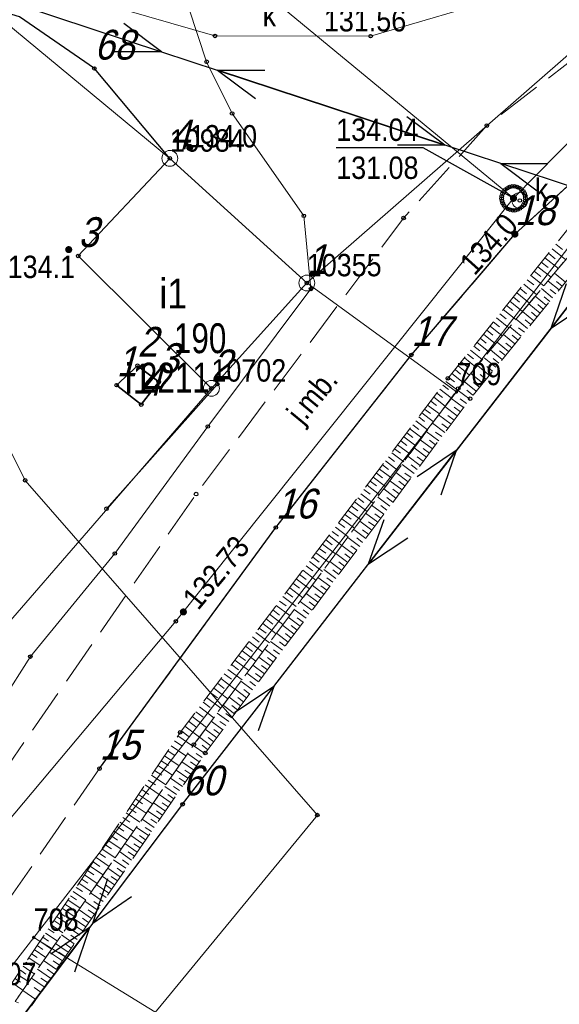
# Model space of a CAD drawing. Header units: metres. Extents: x 5548743 to 5556416, y 5707500 to 5714000.
# Tile 20 of 244: x 5551136 to 5551163, y 5711495 to 5711544. Entities that reach past the tile are written whole.
import ezdxf
from ezdxf.enums import TextEntityAlignment as Align

# ---------------------------------------------------------------- set-up
doc = ezdxf.new("R2010")
doc.units = ezdxf.units.M
for name, pattern in [('1.5_0.75', [2.25, 1.5, -0.75]), ('2.25_0.75', [3, 2.25, -0.75]), ('219-1000', [0]), ('suep_nn_1000', [0])]:
    doc.linetypes.add(name, pattern=pattern)
doc.layers.get('0').update_dxf_attribs({"color": 2, "lineweight": 5})
doc.styles.get("Standard").update_dxf_attribs({"font": 'Working1250', "width": 0.75})
doc.linetypes.add('902-1000', pattern='A,5,0,[1,ksztalty.shx,S=1,R=0,X=0,Y=0],5', length=10)

# ---------------------------------------------------------------- blocks, each defined once
blk = doc.blocks.new('PUNKTBUD')
at = {"color": 0}
blk.add_circle((0, 0), 0.09, dxfattribs=at)
blk = doc.blocks.new('202')
at = {"color": 0, "linetype": 'Continuous', "lineweight": 0}
blk.add_circle((0, 0), 0.4, dxfattribs=at)
blk = doc.blocks.new('203')
at = {"linetype": 'Continuous', "lineweight": 0}
h = blk.add_hatch(color=0, dxfattribs=at)
edge = h.paths.add_edge_path()
edge.add_arc((0, 0), 0.09, 0, 360)
blk = doc.blocks.new('PW01')
at = {"linetype": 'Continuous', "lineweight": 13}
h = blk.add_hatch(color=0, dxfattribs=at)
edge = h.paths.add_edge_path()
edge.add_arc((0, 0), 0.18, 0, 360)
blk = doc.blocks.new('US22')
at = {"color": 0, "linetype": 'Continuous', "lineweight": 0}
blk.add_circle((0, 0), 0.4, dxfattribs=at)
blk = doc.blocks.new('SUEP1')
at = {"color": 0, "linetype": 'Continuous'}
for p, q in [((7.5, 0), (5.25, 0.75)), ((22.5, 0), (20.25, 0.75)), ((0, 0), (7.5, 0)), ((7.5, 0), (5.25, -0.75)), ((7.5, 0), (22.5, 0)), ((22.5, 0), (20.25, -0.75))]:
    blk.add_line(p, q, dxfattribs=at)
blk = doc.blocks.new('PIKIETAW1891')
at = {"color": 0}
blk.add_circle((0, 0), 0.09, dxfattribs=at)

msp = doc.modelspace()

# ---------------------------------------------------------------- linework, layer by layer
at = {"layer": '000 Inne (niezydentyfikowane)', "color": 7, "linetype": 'CONTINUOUS', "lineweight": 18, "flags": 128}
for points in [[(5551163.08, 5711532.94), (5551163.42, 5711532.67)], [(5551162.72, 5711532.48), (5551163.05, 5711532.21)], [(5551162.9, 5711532.71), (5551163.58, 5711532.16)], [(5551162.35, 5711532.03), (5551162.69, 5711531.77)], [(5551162.53, 5711532.26), (5551163.21, 5711531.72)], [(5551161.99, 5711531.59), (5551162.33, 5711531.32)], [(5551162.17, 5711531.81), (5551162.84, 5711531.28)], [(5551163.56, 5711531.03), (5551163.01, 5711531.48)], [(5551161.64, 5711531.15), (5551161.97, 5711530.89)], [(5551161.82, 5711531.37), (5551162.47, 5711530.84)], [(5551163.24, 5711530.64), (5551162.69, 5711531.09)], [(5551163.4, 5711530.83), (5551163.12, 5711531.06)], [(5551161.12, 5711530.5), (5551161.76, 5711529.98)], [(5551161.29, 5711530.71), (5551161.61, 5711530.45)], [(5551161.47, 5711530.93), (5551162.11, 5711530.41)], [(5551162.92, 5711530.25), (5551162.36, 5711530.71)], [(5551163.08, 5711530.45), (5551162.8, 5711530.67)], [(5551160.77, 5711530.07), (5551161.41, 5711529.56)], [(5551160.95, 5711530.28), (5551161.26, 5711530.03)], [(5551162.61, 5711529.86), (5551162.04, 5711530.32)], [(5551162.77, 5711530.06), (5551162.49, 5711530.29)], [(5551160.43, 5711529.65), (5551161.06, 5711529.15)], [(5551160.6, 5711529.86), (5551160.92, 5711529.61)], [(5551161.97, 5711529.09), (5551161.4, 5711529.56)], [(5551162.29, 5711529.48), (5551161.72, 5711529.94)], [(5551162.13, 5711529.28), (5551161.85, 5711529.52)], [(5551162.45, 5711529.67), (5551162.17, 5711529.9)], [(5551159.93, 5711529.03), (5551160.24, 5711528.78)], [(5551160.1, 5711529.23), (5551160.72, 5711528.73)], [(5551160.27, 5711529.44), (5551160.58, 5711529.19)], [(5551161.66, 5711528.7), (5551161.08, 5711529.17)], [(5551161.82, 5711528.9), (5551161.53, 5711529.13)], [(5551159.6, 5711528.62), (5551159.91, 5711528.37)], [(5551159.77, 5711528.82), (5551160.38, 5711528.33)], [(5551161.34, 5711528.31), (5551160.76, 5711528.79)], [(5551161.5, 5711528.51), (5551161.21, 5711528.74)], [(5551159.11, 5711528.01), (5551159.71, 5711527.53)], [(5551159.28, 5711528.21), (5551159.58, 5711527.97)], [(5551159.44, 5711528.41), (5551160.04, 5711527.93)], [(5551160.7, 5711527.54), (5551160.12, 5711528.02)], [(5551161.02, 5711527.93), (5551160.44, 5711528.4)], [(5551161.18, 5711528.12), (5551160.89, 5711528.36)], [(5551158.79, 5711527.61), (5551159.38, 5711527.14)], [(5551158.95, 5711527.81), (5551159.25, 5711527.57)], [(5551160.38, 5711527.14), (5551159.79, 5711527.63)], [(5551160.54, 5711527.34), (5551160.25, 5711527.58)], [(5551160.86, 5711527.73), (5551160.57, 5711527.97)], [(5551158.32, 5711527.02), (5551158.61, 5711526.79)], [(5551158.48, 5711527.22), (5551159.06, 5711526.75)], [(5551158.64, 5711527.41), (5551158.93, 5711527.18)], [(5551160.06, 5711526.75), (5551159.47, 5711527.23)], [(5551160.22, 5711526.95), (5551159.93, 5711527.19)], [(5551158.01, 5711526.63), (5551158.29, 5711526.4)], [(5551158.16, 5711526.83), (5551158.74, 5711526.36)], [(5551159.73, 5711526.35), (5551159.14, 5711526.84)], [(5551159.9, 5711526.55), (5551159.6, 5711526.79)], [(5551157.54, 5711526.04), (5551158.12, 5711525.61)], [(5551157.69, 5711526.24), (5551157.98, 5711526.02)], [(5551157.85, 5711526.44), (5551158.42, 5711525.98)], [(5551159.08, 5711525.54), (5551158.47, 5711526.04)], [(5551159.41, 5711525.95), (5551158.8, 5711526.44)], [(5551159.24, 5711525.75), (5551158.94, 5711525.99)], [(5551159.57, 5711526.15), (5551159.27, 5711526.39)], [(5551157.24, 5711525.65), (5551157.82, 5711525.21)], [(5551157.39, 5711525.85), (5551157.68, 5711525.63)], [(5551158.75, 5711525.14), (5551158.12, 5711525.61)], [(5551158.91, 5711525.34), (5551158.61, 5711525.59)], [(5551156.79, 5711525.05), (5551157.08, 5711524.83)], [(5551156.94, 5711525.25), (5551157.52, 5711524.8)], [(5551157.09, 5711525.45), (5551157.38, 5711525.23)], [(5551158.43, 5711524.72), (5551157.8, 5711525.19)], [(5551158.59, 5711524.93), (5551158.27, 5711525.16)], [(5551156.48, 5711524.65), (5551156.78, 5711524.42)], [(5551156.63, 5711524.85), (5551157.22, 5711524.4)], [(5551158.12, 5711524.3), (5551157.49, 5711524.77)], [(5551158.28, 5711524.51), (5551157.96, 5711524.74)], [(5551156.03, 5711524.05), (5551156.62, 5711523.6)], [(5551156.18, 5711524.25), (5551156.48, 5711524.02)], [(5551156.33, 5711524.45), (5551156.92, 5711524)], [(5551157.81, 5711523.88), (5551157.18, 5711524.35)], [(5551157.96, 5711524.09), (5551157.65, 5711524.33)], [(5551155.73, 5711523.65), (5551156.33, 5711523.2)], [(5551155.88, 5711523.85), (5551156.18, 5711523.62)], [(5551157.19, 5711523.05), (5551156.56, 5711523.52)], [(5551157.5, 5711523.47), (5551156.87, 5711523.93)], [(5551157.65, 5711523.68), (5551157.34, 5711523.91)], [(5551155.28, 5711523.05), (5551155.58, 5711522.82)], [(5551155.43, 5711523.25), (5551156.03, 5711522.8)], [(5551155.58, 5711523.45), (5551155.88, 5711523.22)], [(5551156.88, 5711522.64), (5551156.26, 5711523.1)], [(5551157.03, 5711522.85), (5551156.72, 5711523.08)], [(5551157.34, 5711523.26), (5551157.03, 5711523.49)], [(5551154.97, 5711522.65), (5551155.27, 5711522.42)], [(5551155.12, 5711522.85), (5551155.73, 5711522.39)], [(5551156.57, 5711522.23), (5551155.95, 5711522.69)], [(5551156.72, 5711522.43), (5551156.41, 5711522.66)], [(5551154.51, 5711522.04), (5551155.12, 5711521.58)], [(5551154.66, 5711522.24), (5551154.97, 5711522.01)], [(5551154.82, 5711522.45), (5551155.43, 5711521.99)], [(5551156.26, 5711521.81), (5551155.64, 5711522.28)], [(5551156.41, 5711522.02), (5551156.1, 5711522.25)], [(5551154.2, 5711521.63), (5551154.82, 5711521.17)], [(5551154.36, 5711521.84), (5551154.66, 5711521.6)], [(5551155.95, 5711521.4), (5551155.34, 5711521.86)], [(5551156.11, 5711521.61), (5551155.8, 5711521.84)], [(5551153.89, 5711521.22), (5551154.51, 5711520.75)], [(5551154.05, 5711521.43), (5551154.36, 5711521.19)], [(5551155.34, 5711520.58), (5551154.72, 5711521.04)], [(5551155.65, 5711520.99), (5551155.03, 5711521.45)], [(5551155.8, 5711521.2), (5551155.49, 5711521.43)], [(5551153.42, 5711520.6), (5551153.74, 5711520.36)], [(5551153.58, 5711520.81), (5551154.2, 5711520.34)], [(5551153.74, 5711521.02), (5551154.05, 5711520.78)], [(5551155.03, 5711520.17), (5551154.42, 5711520.63)], [(5551155.19, 5711520.38), (5551154.88, 5711520.61)], [(5551155.49, 5711520.79), (5551155.18, 5711521.02)], [(5551153.11, 5711520.18), (5551153.42, 5711519.95)], [(5551153.27, 5711520.39), (5551153.89, 5711519.92)], [(5551154.73, 5711519.76), (5551154.12, 5711520.22)], [(5551154.88, 5711519.97), (5551154.57, 5711520.2)], [(5551152.63, 5711519.55), (5551153.27, 5711519.08)], [(5551152.79, 5711519.77), (5551153.11, 5711519.53)], [(5551152.95, 5711519.98), (5551153.58, 5711519.5)], [(5551154.42, 5711519.36), (5551153.81, 5711519.81)], [(5551154.58, 5711519.56), (5551154.27, 5711519.79)], [(5551152.31, 5711519.13), (5551152.95, 5711518.65)], [(5551152.47, 5711519.34), (5551152.79, 5711519.1)], [(5551154.12, 5711518.95), (5551153.51, 5711519.41)], [(5551154.27, 5711519.15), (5551153.97, 5711519.38)], [(5551151.99, 5711518.71), (5551152.63, 5711518.22)], [(5551152.15, 5711518.92), (5551152.47, 5711518.68)], [(5551153.52, 5711518.14), (5551152.91, 5711518.59)], [(5551153.82, 5711518.55), (5551153.21, 5711519)], [(5551153.67, 5711518.34), (5551153.36, 5711518.57)], [(5551153.97, 5711518.75), (5551153.66, 5711518.98)], [(5551151.67, 5711518.28), (5551152.31, 5711517.79)], [(5551151.83, 5711518.49), (5551152.15, 5711518.25)], [(5551153.21, 5711517.74), (5551152.61, 5711518.19)], [(5551153.36, 5711517.94), (5551153.06, 5711518.17)], [(5551151.18, 5711517.63), (5551151.5, 5711517.39)], [(5551151.34, 5711517.85), (5551151.99, 5711517.36)], [(5551151.5, 5711518.06), (5551151.83, 5711517.82)], [(5551152.91, 5711517.33), (5551152.31, 5711517.79)], [(5551153.06, 5711517.54), (5551152.76, 5711517.76)], [(5551150.85, 5711517.2), (5551151.18, 5711516.95)], [(5551151.01, 5711517.42), (5551151.67, 5711516.92)], [(5551152.61, 5711516.93), (5551152.01, 5711517.38)], [(5551152.76, 5711517.13), (5551152.46, 5711517.36)], [(5551150.52, 5711516.76), (5551150.85, 5711516.51)], [(5551150.69, 5711516.98), (5551151.34, 5711516.48)], [(5551152.01, 5711516.13), (5551151.41, 5711516.58)], [(5551152.31, 5711516.53), (5551151.71, 5711516.98)], [(5551152.46, 5711516.73), (5551152.16, 5711516.96)], [(5551150.02, 5711516.1), (5551150.69, 5711515.6)], [(5551150.19, 5711516.32), (5551150.52, 5711516.07)], [(5551150.35, 5711516.54), (5551151.01, 5711516.04)], [(5551151.71, 5711515.73), (5551151.11, 5711516.18)], [(5551151.86, 5711515.93), (5551151.56, 5711516.15)], [(5551152.16, 5711516.33), (5551151.86, 5711516.56)], [(5551149.69, 5711515.66), (5551150.35, 5711515.15)], [(5551149.85, 5711515.88), (5551150.19, 5711515.63)], [(5551151.41, 5711515.33), (5551150.82, 5711515.78)], [(5551151.56, 5711515.53), (5551151.26, 5711515.75)], [(5551149.35, 5711515.21), (5551150.02, 5711514.71)], [(5551149.52, 5711515.44), (5551149.85, 5711515.18)], [(5551151.11, 5711514.93), (5551150.52, 5711515.37)], [(5551151.26, 5711515.13), (5551150.96, 5711515.35)], [(5551149.01, 5711514.77), (5551149.69, 5711514.26)], [(5551149.18, 5711514.99), (5551149.52, 5711514.74)], [(5551150.81, 5711514.53), (5551150.22, 5711514.97)], [(5551150.96, 5711514.73), (5551150.67, 5711514.95)], [(5551148.67, 5711514.32), (5551149.35, 5711513.8)], [(5551148.84, 5711514.54), (5551149.18, 5711514.28)], [(5551150.21, 5711513.73), (5551149.62, 5711514.17)], [(5551150.51, 5711514.13), (5551149.92, 5711514.57)], [(5551150.36, 5711513.93), (5551150.07, 5711514.15)], [(5551150.66, 5711514.33), (5551150.37, 5711514.55)], [(5551148.15, 5711513.63), (5551148.5, 5711513.38)], [(5551148.33, 5711513.86), (5551149.01, 5711513.34)], [(5551148.5, 5711514.09), (5551148.84, 5711513.83)], [(5551149.91, 5711513.32), (5551149.32, 5711513.77)], [(5551150.06, 5711513.53), (5551149.77, 5711513.75)], [(5551147.81, 5711513.18), (5551148.15, 5711512.92)], [(5551147.98, 5711513.41), (5551148.67, 5711512.89)], [(5551149.61, 5711512.92), (5551149.02, 5711513.37)], [(5551149.76, 5711513.12), (5551149.47, 5711513.35)], [(5551147.46, 5711512.72), (5551147.81, 5711512.45)], [(5551147.63, 5711512.95), (5551148.33, 5711512.42)], [(5551149.32, 5711512.52), (5551148.73, 5711512.96)], [(5551149.46, 5711512.72), (5551149.17, 5711512.94)], [(5551147.11, 5711512.25), (5551147.46, 5711511.99)], [(5551147.29, 5711512.49), (5551147.98, 5711511.96)], [(5551148.72, 5711511.72), (5551148.13, 5711512.16)], [(5551149.02, 5711512.12), (5551148.43, 5711512.56)], [(5551148.87, 5711511.92), (5551148.57, 5711512.14)], [(5551149.17, 5711512.32), (5551148.87, 5711512.54)], [(5551146.76, 5711511.79), (5551147.11, 5711511.52)], [(5551146.93, 5711512.02), (5551147.63, 5711511.49)], [(5551148.42, 5711511.32), (5551147.83, 5711511.76)], [(5551148.57, 5711511.52), (5551148.27, 5711511.74)], [(5551146.4, 5711511.32), (5551146.76, 5711511.05)], [(5551146.58, 5711511.55), (5551147.29, 5711511.02)], [(5551148.12, 5711510.92), (5551147.53, 5711511.36)], [(5551148.27, 5711511.12), (5551147.97, 5711511.34)], [(5551146.05, 5711510.85), (5551146.4, 5711510.58)], [(5551146.23, 5711511.09), (5551146.93, 5711510.55)], [(5551147.82, 5711510.52), (5551147.23, 5711510.95)], [(5551147.97, 5711510.72), (5551147.68, 5711510.94)], [(5551145.51, 5711510.14), (5551146.23, 5711509.6)], [(5551145.69, 5711510.38), (5551146.05, 5711510.11)], [(5551145.87, 5711510.61), (5551146.58, 5711510.07)], [(5551147.22, 5711509.72), (5551146.64, 5711510.15)], [(5551147.52, 5711510.12), (5551146.94, 5711510.55)], [(5551147.67, 5711510.32), (5551147.38, 5711510.54)], [(5551145.15, 5711509.66), (5551145.87, 5711509.11)], [(5551145.33, 5711509.9), (5551145.69, 5711509.63)], [(5551146.92, 5711509.32), (5551146.34, 5711509.75)], [(5551147.07, 5711509.52), (5551146.78, 5711509.73)], [(5551147.37, 5711509.92), (5551147.08, 5711510.13)], [(5551144.78, 5711509.18), (5551145.51, 5711508.63)], [(5551144.97, 5711509.42), (5551145.33, 5711509.15)], [(5551146.62, 5711508.92), (5551146.04, 5711509.35)], [(5551146.77, 5711509.12), (5551146.48, 5711509.33)], [(5551144.42, 5711508.7), (5551145.15, 5711508.14)], [(5551144.6, 5711508.94), (5551144.97, 5711508.66)], [(5551146.32, 5711508.51), (5551145.74, 5711508.95)], [(5551146.47, 5711508.72), (5551146.18, 5711508.93)], [(5551144.06, 5711508.2), (5551144.82, 5711507.69)], [(5551144.24, 5711508.45), (5551144.6, 5711508.18)], [(5551146.02, 5711508.11), (5551145.44, 5711508.54)], [(5551146.17, 5711508.31), (5551145.88, 5711508.53)], [(5551143.72, 5711507.7), (5551144.47, 5711507.2)], [(5551143.89, 5711507.95), (5551144.27, 5711507.7)], [(5551145.42, 5711507.31), (5551144.83, 5711507.72)], [(5551145.72, 5711507.71), (5551145.15, 5711508.14)], [(5551145.57, 5711507.51), (5551145.28, 5711507.73)], [(5551145.87, 5711507.91), (5551145.58, 5711508.13)], [(5551143.39, 5711507.2), (5551144.13, 5711506.7)], [(5551143.55, 5711507.45), (5551143.93, 5711507.2)], [(5551145.14, 5711506.9), (5551144.55, 5711507.31)], [(5551145.28, 5711507.11), (5551144.98, 5711507.31)], [(5551143.06, 5711506.71), (5551143.79, 5711506.22)], [(5551143.22, 5711506.95), (5551143.59, 5711506.71)], [(5551144.85, 5711506.49), (5551144.26, 5711506.89)], [(5551144.99, 5711506.69), (5551144.7, 5711506.9)], [(5551142.73, 5711506.22), (5551143.45, 5711505.74)], [(5551142.89, 5711506.46), (5551143.26, 5711506.22)], [(5551144.57, 5711506.07), (5551143.97, 5711506.48)], [(5551144.71, 5711506.28), (5551144.41, 5711506.48)], [(5551142.41, 5711505.74), (5551143.12, 5711505.26)], [(5551142.57, 5711505.98), (5551142.93, 5711505.74)], [(5551144.29, 5711505.66), (5551143.69, 5711506.07)], [(5551144.43, 5711505.87), (5551144.13, 5711506.07)], [(5551142.09, 5711505.26), (5551142.79, 5711504.79)], [(5551142.25, 5711505.5), (5551142.6, 5711505.26)], [(5551143.72, 5711504.84), (5551143.12, 5711505.25)], [(5551144, 5711505.25), (5551143.4, 5711505.66)], [(5551143.86, 5711505.04), (5551143.56, 5711505.25)], [(5551144.14, 5711505.46), (5551143.84, 5711505.66)], [(5551141.77, 5711504.79), (5551142.47, 5711504.32)], [(5551141.93, 5711505.03), (5551142.28, 5711504.79)], [(5551143.44, 5711504.42), (5551142.83, 5711504.84)], [(5551143.58, 5711504.63), (5551143.28, 5711504.84)], [(5551141.46, 5711504.33), (5551142.15, 5711503.86)], [(5551141.61, 5711504.56), (5551141.96, 5711504.33)], [(5551143.15, 5711504.01), (5551142.54, 5711504.43)], [(5551143.29, 5711504.22), (5551142.99, 5711504.43)], [(5551141.15, 5711503.87), (5551141.83, 5711503.41)], [(5551141.3, 5711504.1), (5551141.65, 5711503.87)], [(5551142.87, 5711503.6), (5551142.26, 5711504.02)], [(5551143.01, 5711503.81), (5551142.71, 5711504.02)], [(5551140.84, 5711503.41), (5551141.52, 5711502.96)], [(5551141, 5711503.64), (5551141.34, 5711503.41)], [(5551142.58, 5711503.19), (5551141.97, 5711503.61)], [(5551142.73, 5711503.39), (5551142.42, 5711503.6)], [(5551140.39, 5711502.74), (5551140.73, 5711502.52)], [(5551140.54, 5711502.96), (5551141.21, 5711502.51)], [(5551140.69, 5711503.19), (5551141.03, 5711502.96)], [(5551142.02, 5711502.36), (5551141.4, 5711502.79)], [(5551142.3, 5711502.78), (5551141.69, 5711503.2)], [(5551142.16, 5711502.57), (5551141.85, 5711502.78)], [(5551142.44, 5711502.98), (5551142.14, 5711503.19)], [(5551140.1, 5711502.3), (5551140.42, 5711502.08)], [(5551140.24, 5711502.52), (5551140.9, 5711502.07)], [(5551141.73, 5711501.95), (5551141.12, 5711502.38)], [(5551141.88, 5711502.16), (5551141.57, 5711502.37)], [(5551139.8, 5711501.86), (5551140.13, 5711501.64)], [(5551139.95, 5711502.08), (5551140.6, 5711501.64)], [(5551141.45, 5711501.54), (5551140.83, 5711501.96)], [(5551141.59, 5711501.74), (5551141.28, 5711501.96)], [(5551139.51, 5711501.43), (5551139.83, 5711501.21)], [(5551139.66, 5711501.64), (5551140.3, 5711501.21)], [(5551141.16, 5711501.12), (5551140.54, 5711501.55)], [(5551141.31, 5711501.33), (5551141, 5711501.54)], [(5551139.08, 5711500.79), (5551139.71, 5711500.36)], [(5551139.23, 5711501), (5551139.54, 5711500.79)], [(5551139.37, 5711501.21), (5551140.01, 5711500.78)], [(5551140.88, 5711500.71), (5551140.25, 5711501.14)], [(5551141.02, 5711500.91), (5551140.71, 5711501.13)], [(5551138.8, 5711500.37), (5551139.42, 5711499.95)], [(5551138.94, 5711500.58), (5551139.26, 5711500.37)], [(5551140.3, 5711499.87), (5551139.67, 5711500.3)], [(5551140.59, 5711500.29), (5551139.96, 5711500.72)], [(5551140.45, 5711500.08), (5551140.13, 5711500.29)], [(5551140.73, 5711500.5), (5551140.42, 5711500.71)], [(5551138.38, 5711499.74), (5551138.69, 5711499.54)], [(5551138.52, 5711499.95), (5551139.14, 5711499.54)], [(5551138.66, 5711500.16), (5551138.97, 5711499.95)], [(5551140.01, 5711499.45), (5551139.38, 5711499.88)], [(5551140.16, 5711499.66), (5551139.84, 5711499.87)], [(5551138.1, 5711499.32), (5551138.4, 5711499.12)], [(5551138.24, 5711499.53), (5551138.85, 5711499.12)], [(5551139.72, 5711499.02), (5551139.09, 5711499.46)], [(5551139.87, 5711499.23), (5551139.55, 5711499.45)], [(5551137.82, 5711498.91), (5551138.12, 5711498.71)], [(5551137.96, 5711499.12), (5551138.56, 5711498.71)], [(5551139.43, 5711498.6), (5551138.79, 5711499.04)], [(5551139.57, 5711498.81), (5551139.26, 5711499.03)], [(5551137.4, 5711498.28), (5551137.99, 5711497.89)], [(5551137.54, 5711498.49), (5551137.84, 5711498.29)], [(5551137.68, 5711498.7), (5551138.28, 5711498.3)], [(5551139.13, 5711498.17), (5551138.5, 5711498.61)], [(5551139.28, 5711498.39), (5551138.96, 5711498.6)], [(5551137.12, 5711497.87), (5551137.7, 5711497.48)], [(5551137.26, 5711498.07), (5551137.55, 5711497.88)], [(5551138.55, 5711497.32), (5551137.9, 5711497.76)], [(5551138.84, 5711497.74), (5551138.2, 5711498.19)], [(5551138.99, 5711497.96), (5551138.67, 5711498.18)], [(5551136.84, 5711497.45), (5551137.42, 5711497.06)], [(5551136.98, 5711497.66), (5551137.27, 5711497.46)], [(5551138.25, 5711496.88), (5551137.6, 5711497.33)], [(5551138.4, 5711497.1), (5551138.07, 5711497.32)], [(5551138.69, 5711497.53), (5551138.37, 5711497.75)], [(5551136.42, 5711496.82), (5551136.71, 5711496.63)], [(5551136.56, 5711497.03), (5551137.13, 5711496.65)], [(5551136.7, 5711497.24), (5551136.99, 5711497.05)], [(5551137.95, 5711496.45), (5551137.3, 5711496.9)], [(5551138.1, 5711496.67), (5551137.78, 5711496.89)], [(5551136.14, 5711496.41), (5551136.42, 5711496.22)], [(5551136.28, 5711496.62), (5551136.84, 5711496.24)], [(5551137.65, 5711496.02), (5551137, 5711496.46)], [(5551137.8, 5711496.23), (5551137.48, 5711496.46)], [(5551135.72, 5711495.78), (5551136.27, 5711495.41)], [(5551135.86, 5711495.99), (5551136.14, 5711495.81)], [(5551136, 5711496.2), (5551136.56, 5711495.83)], [(5551137.34, 5711495.57), (5551136.69, 5711496.02)], [(5551137.5, 5711495.8), (5551137.17, 5711496.02)], [(5551136.91, 5711494.94), (5551136.26, 5711495.39)], [(5551137.17, 5711495.31), (5551136.84, 5711495.54)]]:
    msp.add_lwpolyline(points, dxfattribs=at)
at = {"layer": '217-kontur klasyfikacyjny', "color": 3, "linetype": 'CONTINUOUS', "lineweight": 18, "flags": 128}
for points in [[(5551166, 5711535.73), (5551158.08, 5711525.51)], [(5551158.08, 5711525.51), (5551136.81, 5711498.06)], [(5551136.81, 5711498.06), (5551161.35, 5711482.99)]]:
    msp.add_lwpolyline(points, dxfattribs=at)
at = {"layer": '218-kontur użytku gruntowego', "color": 3, "linetype": 'CONTINUOUS', "lineweight": 18, "flags": 128}
for points in [[(5551174.5, 5711551.91), (5551150.55, 5711530.99)], [(5551150.55, 5711530.99), (5551174.5, 5711551.91)], [(5551143.66, 5711537.26), (5551133.09, 5711546)], [(5551133.09, 5711546), (5551143.66, 5711537.26)], [(5551150.55, 5711530.99), (5551143.66, 5711537.26)], [(5551143.66, 5711537.26), (5551150.55, 5711530.99)], [(5551166, 5711535.73), (5551158.08, 5711525.51)], [(5551158.08, 5711525.51), (5551166, 5711535.73)], [(5551145.75, 5711525.69), (5551150.55, 5711530.99)], [(5551150.55, 5711530.99), (5551145.75, 5711525.69)], [(5551150.55, 5711530.99), (5551158.08, 5711525.51)], [(5551158.08, 5711525.51), (5551150.55, 5711530.99)], [(5551129.11, 5711506.49), (5551145.75, 5711525.69)], [(5551145.75, 5711525.69), (5551129.11, 5711506.49)], [(5551158.08, 5711525.51), (5551136.81, 5711498.06)], [(5551136.81, 5711498.06), (5551158.08, 5711525.51)], [(5551134.69, 5711495.33), (5551136.81, 5711498.06)], [(5551136.81, 5711498.06), (5551161.35, 5711482.99)]]:
    msp.add_lwpolyline(points, dxfattribs=at)
at = {"layer": '219-działka ewidencyjna', "color": 7, "linetype": '219-1000', "lineweight": 18, "flags": 128}
for points in [[(5551174.5, 5711551.91), (5551150.55, 5711530.99)], [(5551133.09, 5711546), (5551143.66, 5711537.26)], [(5551143.66, 5711537.26), (5551150.55, 5711530.99)], [(5551166, 5711535.73), (5551158.08, 5711525.51)], [(5551150.55, 5711530.99), (5551145.75, 5711525.69)], [(5551150.55, 5711530.99), (5551158.08, 5711525.51)], [(5551145.75, 5711525.69), (5551129.11, 5711506.49)], [(5551158.08, 5711525.51), (5551136.81, 5711498.06)], [(5551136.81, 5711498.06), (5551134.69, 5711495.33)], [(5551136.81, 5711498.06), (5551161.35, 5711482.99)]]:
    msp.add_lwpolyline(points, dxfattribs=at)
at = {"layer": '312-budynek ewidencyjny', "color": 7, "linetype": 'CONTINUOUS', "lineweight": 35, "flags": 128}
for points in [[(5551139.05, 5711532.35), (5551143.66, 5711537.26)], [(5551143.66, 5711537.26), (5551150.55, 5711530.99)], [(5551145.75, 5711525.69), (5551139.05, 5711532.35)], [(5551150.55, 5711530.99), (5551145.75, 5711525.69)], [(5551140.98, 5711525.85), (5551142.03, 5711526.83)], [(5551142.03, 5711526.83), (5551143.1, 5711526.01)], [(5551143.1, 5711526.01), (5551142.22, 5711524.87)], [(5551142.22, 5711524.87), (5551140.98, 5711525.85)]]:
    msp.add_lwpolyline(points, dxfattribs=at)
at = {"layer": 'jezdnia', "color": 7, "linetype": '2.25_0.75', "lineweight": 18, "flags": 128}
msp.add_lwpolyline([(5551126.88, 5711487.46), (5551140.12, 5711506.56), (5551148.99, 5711518.69), (5551155.81, 5711527.37), (5551161.02, 5711533.45), (5551164.06, 5711536.22), (5551168.63, 5711539.25), (5551171.4, 5711540.43), (5551172.09, 5711540.78), (5551167.74, 5711545.19), (5551159.61, 5711538.91), (5551155.42, 5711534.26), (5551144.98, 5711520.37), (5551134.39, 5711505.1), (5551122.24, 5711492.11)], close=True, dxfattribs=at)
at = {"layer": 'krawężnik', "color": 7, "linetype": 'CONTINUOUS', "lineweight": 25, "flags": 128}
msp.add_lwpolyline([(5551140.12, 5711506.56), (5551148.99, 5711518.69), (5551155.81, 5711527.37), (5551161.02, 5711533.45), (5551164.06, 5711536.22), (5551168.63, 5711539.25), (5551171.4, 5711540.43), (5551171.93, 5711539.01)], dxfattribs=at)
at = {"layer": 'ogrodzenie trwałe', "color": 7, "linetype": '902-1000', "lineweight": 25, "flags": 128}
for points in [[(5551143.66, 5711537.26), (5551139.86, 5711541.78), (5551136.09, 5711544.38), (5551116.54, 5711550.39)], [(5551146.05, 5711525.9), (5551140.47, 5711519.63)]]:
    msp.add_lwpolyline(points, dxfattribs=at)
at = {"layer": 'przewód elektroenergetyczny niskiego napięcia', "color": 1, "linetype": 'suep_nn_1000', "lineweight": 18, "flags": 128}
for points in [[(5551136.12, 5711544.97), (5551167.43, 5711534.65)], [(5551167.43, 5711534.65), (5551136.12, 5711544.97)], [(5551167.43, 5711534.65), (5551144.3, 5711504.76)], [(5551144.3, 5711504.76), (5551126.07, 5711480.6)]]:
    msp.add_lwpolyline(points, dxfattribs=at)
at = {"layer": 'przewód kanalizacyjny', "color": 34, "linetype": 'CONTINUOUS', "lineweight": 18, "flags": 128}
for points in [[(5551248.99, 5711626.03), (5551245.29, 5711622.4), (5551238.44, 5711615.57), (5551223.02, 5711599.27), (5551200.89, 5711575.8), (5551160.95, 5711535.25), (5551143.96, 5711513.97), (5551113.29, 5711477.41), (5551108.07, 5711472.85), (5551093.32, 5711464.48), (5551084.7, 5711459.22), (5551059.66, 5711435.42), (5551046.41, 5711399.42), (5551043.46, 5711379.16), (5551033.07, 5711337.43)], [(5551160.95, 5711535.25), (5551149.38, 5711544.8), (5551129.47, 5711550.41), (5551098.24, 5711559.25), (5551077.02, 5711564.79), (5551047.11, 5711572.6), (5551019.38, 5711593.38), (5550996.06, 5711617.27)]]:
    msp.add_lwpolyline(points, dxfattribs=at)
at = {"layer": 'przewód telekomunikacyjny podziemny', "color": 30, "linetype": 'CONTINUOUS', "lineweight": 18, "flags": 128}
msp.add_lwpolyline([(5551144.97, 5711547.74), (5551144.76, 5711546.75), (5551144.62, 5711544.81), (5551145.51, 5711542.12), (5551146.79, 5711539.52), (5551150.4, 5711534.37), (5551150.76, 5711530.69), (5551145.57, 5711523.77), (5551140.89, 5711517.38), (5551136.64, 5711512.19), (5551133.78, 5711507.7), (5551131.54, 5711505.71), (5551132.52, 5711503.9), (5551129.05, 5711498.84), (5551124.96, 5711493.99)], dxfattribs=at)
at = {"layer": 'przewód wodociągowy', "color": 5, "linetype": 'CONTINUOUS', "lineweight": 18, "flags": 128}
for points in [[(5551015.25, 5711593.17), (5551020.96, 5711589.72), (5551030.41, 5711580.81), (5551045.93, 5711571.56), (5551054.82, 5711568.6), (5551065.71, 5711566.1), (5551075.77, 5711563.8), (5551088.41, 5711560.91), (5551099.61, 5711557.61), (5551111.42, 5711554.19), (5551129.15, 5711548.53), (5551133.85, 5711546.92), (5551145.93, 5711543.42), (5551153.76, 5711543.41), (5551167.74, 5711547.51), (5551177.23, 5711553.82), (5551187.33, 5711560.3), (5551205.86, 5711576.89)], [(5551036.84, 5711332.52), (5551035.77, 5711342.1), (5551035.41, 5711356.65), (5551038.59, 5711385.83), (5551042.65, 5711408.48), (5551048.85, 5711415.73), (5551056.67, 5711433.37), (5551065.14, 5711445.4), (5551076.61, 5711455.83), (5551078.52, 5711457.27), (5551080.46, 5711459.35), (5551081.87, 5711459.13), (5551094.28, 5711468.56), (5551107.75, 5711477.61), (5551111.63, 5711480.87), (5551120.84, 5711471.99), (5551122.68, 5711473.74), (5551138.62, 5711489.07), (5551151.08, 5711504.22), (5551136.38, 5711521.06), (5551134.28, 5711525.23), (5551131.83, 5711533.43), (5551133.85, 5711546.92)]]:
    msp.add_lwpolyline(points, dxfattribs=at)
at = {"layer": 'rzedna-Atr2', "color": 7, "flags": 128}
msp.add_lwpolyline([(5551160.95, 5711535.25), (5551156.4, 5711537.79), (5551152.03, 5711537.79)], dxfattribs=at)
at = {"layer": 'skarpa nieumocniona', "color": 7, "linetype": '1.5_0.75', "lineweight": 18, "flags": 128}
for points in [[(5551173.76, 5711539.49), (5551166.1, 5711536.69), (5551157.65, 5711526.19), (5551144.18, 5711508.38), (5551135.32, 5711495.18), (5551135.87, 5711494.84), (5551144.87, 5711507.77), (5551158.17, 5711525.68), (5551166.82, 5711536.05), (5551173.83, 5711538.55)], [(5551173.76, 5711539.49), (5551166.1, 5711536.69), (5551157.65, 5711526.19), (5551144.18, 5711508.38), (5551135.32, 5711495.18), (5551135.87, 5711494.84), (5551144.87, 5711507.77), (5551158.17, 5711525.68), (5551166.82, 5711536.05), (5551173.83, 5711538.55)], [(5551145.44, 5711507.34), (5551158.77, 5711525.17), (5551167.19, 5711535.47), (5551173.98, 5711537.73), (5551173.83, 5711538.55), (5551166.82, 5711536.05), (5551158.17, 5711525.68), (5551144.87, 5711507.77), (5551135.87, 5711494.84), (5551136.63, 5711494.53)], [(5551145.44, 5711507.34), (5551158.77, 5711525.17), (5551167.19, 5711535.47), (5551173.98, 5711537.73), (5551173.83, 5711538.55), (5551166.82, 5711536.05), (5551158.17, 5711525.68), (5551144.87, 5711507.77), (5551135.87, 5711494.84), (5551136.63, 5711494.53)]]:
    msp.add_lwpolyline(points, close=True, dxfattribs=at)
at = {"layer": 'studnia kanalizacyjna', "color": 34, "linetype": 'CONTINUOUS', "lineweight": 18, "flags": 128}
msp.add_lwpolyline([(5551161.55, 5711535.26), (5551161.55, 5711535.14), (5551161.51, 5711535.02), (5551161.45, 5711534.91), (5551161.36, 5711534.81), (5551161.27, 5711534.74), (5551161.16, 5711534.69), (5551161.03, 5711534.65), (5551160.91, 5711534.65), (5551160.78, 5711534.68), (5551160.67, 5711534.72), (5551160.56, 5711534.79), (5551160.47, 5711534.89), (5551160.41, 5711535), (5551160.37, 5711535.12), (5551160.35, 5711535.24), (5551160.36, 5711535.36), (5551160.4, 5711535.48), (5551160.46, 5711535.59), (5551160.54, 5711535.69), (5551160.64, 5711535.76), (5551160.75, 5711535.82), (5551160.88, 5711535.85), (5551161, 5711535.85), (5551161.13, 5711535.82), (5551161.24, 5711535.78), (5551161.34, 5711535.71), (5551161.44, 5711535.61), (5551161.5, 5711535.5), (5551161.54, 5711535.38)], close=True, dxfattribs=at)

# ---------------------------------------------------------------- block references
at = {"layer": '202-punkt graniczny', "color": 7, "linetype": 'CONTINUOUS', "lineweight": 18}
for p in [(5551143.66, 5711537.26), (5551150.55, 5711530.99), (5551145.75, 5711525.69)]:
    msp.add_blockref('202', p, dxfattribs=at)
at = {"layer": '203-punkt graniczny', "color": 7, "linetype": 'CONTINUOUS', "lineweight": 18}
for p in [(5551158.08, 5711525.51), (5551136.81, 5711498.06)]:
    msp.add_blockref('203', p, dxfattribs=at)
at = {"layer": 'pikieta naturalna', "color": 7, "linetype": 'CONTINUOUS', "lineweight": 13}
for p in [(5551144.66, 5711537.81), (5551161.02, 5711533.45), (5551138.57, 5711532.67)]:
    msp.add_blockref('PW01', p, dxfattribs=at)
at = {"layer": 'przewód elektroenergetyczny niskiego napięcia', "color": 1, "linetype": 'CONTINUOUS', "lineweight": 18}
for p, rotation in [((5551136.12, 5711544.97), 341.757), ((5551167.43, 5711534.65), 161.757), ((5551167.43, 5711534.65), 232.266), ((5551144.3, 5711504.76), 52.266), ((5551144.3, 5711504.76), 232.964), ((5551126.07, 5711480.6), 52.964)]:
    msp.add_blockref('SUEP1', p, dxfattribs=dict(at, rotation=rotation))
at = {"layer": 'Punkt budynku', "color": 5, "linetype": 'CONTINUOUS', "lineweight": 13}
for p in [(5551143.66, 5711537.26), (5551139.05, 5711532.35), (5551150.55, 5711530.99), (5551142.03, 5711526.83), (5551143.1, 5711526.01), (5551140.98, 5711525.85), (5551145.75, 5711525.69), (5551142.22, 5711524.87)]:
    msp.add_blockref('PUNKTBUD', p, dxfattribs=at)
at = {"layer": 'Punkt roboczy BDOT GESUT K1', "color": 6, "linetype": 'CONTINUOUS', "lineweight": 18}
for p in [(5551145.93, 5711543.42), (5551153.76, 5711543.41), (5551139.86, 5711541.78), (5551145.51, 5711542.12), (5551146.79, 5711539.52), (5551159.61, 5711538.91), (5551144.66, 5711537.81), (5551143.66, 5711537.26), (5551160.75, 5711535.82), (5551160.88, 5711535.85), (5551161, 5711535.85), (5551161.13, 5711535.82), (5551160.36, 5711535.36), (5551160.4, 5711535.48), (5551160.46, 5711535.59), (5551160.54, 5711535.69), (5551160.64, 5711535.76), (5551161.24, 5711535.78), (5551161.34, 5711535.71), (5551161.44, 5711535.61), (5551161.5, 5711535.5), (5551161.54, 5711535.38), (5551160.35, 5711535.24), (5551160.37, 5711535.12), (5551160.41, 5711535), (5551160.47, 5711534.89), (5551160.95, 5711535.25), (5551160.95, 5711535.25), (5551161.27, 5711535.14), (5551161.45, 5711534.91), (5551161.51, 5711535.02), (5551161.55, 5711535.26), (5551161.55, 5711535.14), (5551150.4, 5711534.37), (5551160.56, 5711534.79), (5551160.67, 5711534.72), (5551160.78, 5711534.68), (5551160.91, 5711534.65), (5551161.03, 5711534.65), (5551161.16, 5711534.69), (5551161.27, 5711534.74), (5551161.36, 5711534.81), (5551155.42, 5711534.26), (5551161.02, 5711533.45), (5551161.02, 5711533.45), (5551161.02, 5711533.45), (5551138.57, 5711532.67), (5551150.76, 5711530.69), (5551155.81, 5711527.37), (5551155.81, 5711527.37), (5551146.05, 5711525.9), (5551157.65, 5711526.19), (5551158.17, 5711525.68), (5551158.17, 5711525.68), (5551158.77, 5711525.17), (5551145.57, 5711523.77), (5551136.38, 5711521.06), (5551144.98, 5711520.37), (5551140.47, 5711519.63), (5551148.99, 5711518.69), (5551148.99, 5711518.69), (5551140.89, 5711517.38), (5551144.34, 5711514.44), (5551143.96, 5711513.97), (5551136.64, 5711512.19), (5551144.18, 5711508.38), (5551144.87, 5711507.77), (5551144.87, 5711507.77), (5551145.44, 5711507.34), (5551140.12, 5711506.56), (5551140.12, 5711506.56), (5551144.3, 5711504.76), (5551151.08, 5711504.22)]:
    msp.add_blockref('PIKIETAW1891', p, dxfattribs=at)
at = {"layer": 'rzedna', "color": 34, "linetype": 'CONTINUOUS', "lineweight": 18}
for p in [(5551160.95, 5711535.25), (5551144.34, 5711514.44)]:
    msp.add_blockref('PW01', p, dxfattribs=at)
at = {"layer": 'właz do komory lub kanału - okrągły', "color": 7, "linetype": 'CONTINUOUS', "lineweight": 18}
msp.add_blockref('US22', (5551161.27, 5711535.14), dxfattribs=at)

# ---------------------------------------------------------------- texts
at = {"layer": '202-punkt graniczny-Atr103', "color": 7, "width": 0.9}
for s, p in [('10984', (5551143.66, 5711537.26)), ('10984', (5551143.66, 5711537.26)), ('10355', (5551150.55, 5711530.99)), ('10355', (5551150.55, 5711530.99)), ('10702', (5551145.75, 5711525.69)), ('10702', (5551145.75, 5711525.69))]:
    msp.add_text(s, height=1.125, dxfattribs=at).set_placement(p, align=Align.BOTTOM_LEFT)
at = {"layer": '203-punkt graniczny-Atr103', "color": 7, "width": 0.9}
for s, p in [('709', (5551158.08, 5711525.51)), ('709', (5551158.08, 5711525.51)), ('708', (5551136.81, 5711498.06)), ('708', (5551136.81, 5711498.06)), ('707', (5551134.69, 5711495.33)), ('707', (5551134.69, 5711495.33))]:
    msp.add_text(s, height=1.125, dxfattribs=at).set_placement(p, align=Align.BOTTOM_LEFT)
at = {"layer": '312-oznaczenie budynku ewidencyjnego', "color": 7, "linetype": 'CONTINUOUS', "lineweight": 18, "width": 0.79}
msp.add_text('190', height=1.5, dxfattribs=at).set_placement((5551143.86, 5711528.96), align=Align.TOP_LEFT)
msp.add_text('2211', height=1.5, dxfattribs=at).set_placement((5551142.15, 5711525.48))
at = {"layer": '312-oznaczenie budynku ewidencyjnego-Atr117', "color": 7, "width": 0.9}
for p in [(5551143.83, 5711530.46), (5551142.09, 5711526.18)]:
    msp.add_text('i1', height=1.5, dxfattribs=at).set_placement(p, align=Align.MIDDLE_CENTER)
at = {"layer": 'jezdnia-Atr17', "color": 7, "width": 0.9}
msp.add_text('j.mb.', height=1.125, rotation=50.513, dxfattribs=at).set_placement((5551150.32, 5711523.81))
at = {"layer": 'pikieta naturalna-Atr2', "color": 7, "width": 0.9}
for s, p in [('134.0', (5551144.66, 5711537.81)), ('134.1', (5551135.5, 5711531.24))]:
    msp.add_text(s, height=1.125, dxfattribs=at).set_placement(p)
msp.add_text('134.0', height=1.125, rotation=48.14, dxfattribs=at).set_placement((5551158.99, 5711531.32))
at = {"layer": 'Punkt budynku-Atr104', "color": 5, "oblique": 15, "width": 0.9}
for s, p in [('4', (5551143.66, 5711537.26)), ('3', (5551139.05, 5711532.35)), ('1', (5551150.55, 5711530.99)), ('2', (5551142.03, 5711526.83)), ('3', (5551143.1, 5711526.01)), ('1', (5551140.98, 5711525.85)), ('2', (5551145.75, 5711525.69)), ('4', (5551142.22, 5711524.87))]:
    msp.add_text(s, height=1.5, dxfattribs=at).set_placement(p, align=Align.BOTTOM_LEFT)
at = {"layer": 'Punkt roboczy BDOT GESUT K1-Atr103', "color": 6, "oblique": 15, "width": 0.9}
for s, p in [('68', (5551139.86, 5711541.78)), ('18', (5551161.02, 5711533.45)), ('18', (5551161.02, 5711533.45)), ('17', (5551155.81, 5711527.37)), ('16', (5551148.99, 5711518.69)), ('15', (5551140.12, 5711506.56)), ('60', (5551144.3, 5711504.76))]:
    msp.add_text(s, height=1.5, dxfattribs=at).set_placement(p, align=Align.BOTTOM_LEFT)
at = {"layer": 'rzedna-Atr2', "color": 34, "width": 0.9}
msp.add_text('134.04', height=1.125, dxfattribs=at).set_placement((5551152.03, 5711537.801), align=Align.BOTTOM_LEFT)
msp.add_text('132.73', height=1.125, rotation=50.081, dxfattribs=at).set_placement((5551144.65, 5711514.84), align=Align.MIDDLE_LEFT)
at = {"layer": 'rzedna-Atr3', "color": 34, "width": 0.9}
for s, p in [('131.56', (5551151.41, 5711543.309)), ('131.08', (5551152.03, 5711535.889))]:
    msp.add_text(s, height=1.125, dxfattribs=at).set_placement(p, align=Align.BOTTOM_LEFT)
at = {"layer": 'właz do komory lub kanału - okrągły-Atr17', "color": 7, "width": 0.9}
for p in [(5551148.33, 5711543.9), (5551162.02, 5711535.12)]:
    msp.add_text('k', height=1.125, dxfattribs=at).set_placement(p)

doc.saveas('drawing.dxf')
